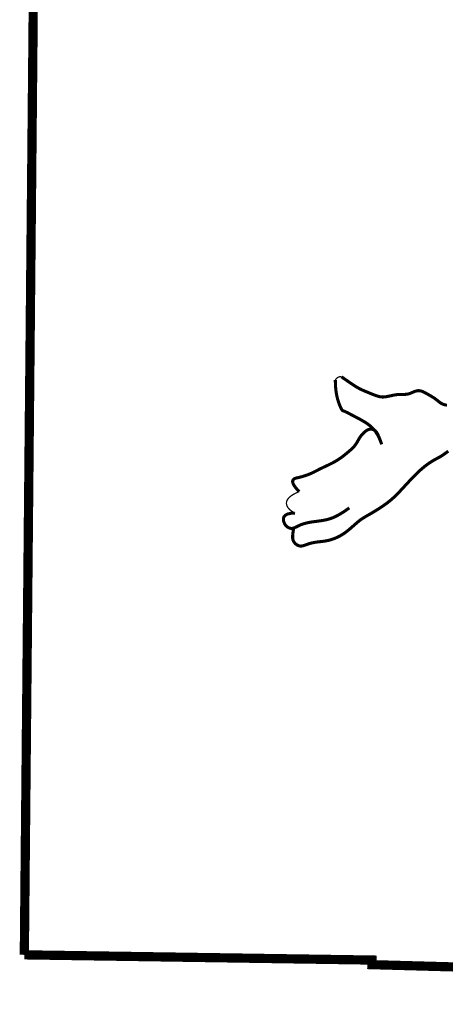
# Model space of a CAD drawing. Header units: inches. Extents: x 63.8 to 72.3, y -3.8 to 7.2.
# Tile 4 of 147: x 70.393 to 70.711, y -2.38 to -1.643. Entities that reach past the tile are written whole.
import ezdxf

# ---------------------------------------------------------------- set-up
doc = ezdxf.new("R2010")
doc.units = ezdxf.units.IN
doc.header["$MEASUREMENT"] = 0
doc.layers.add('BELMONT-BORDER', color=5, linetype='Continuous')
doc.layers.add('FACE', color=160, linetype='Continuous')

msp = doc.modelspace()

# ---------------------------------------------------------------- linework, layer by layer
at = {"layer": 'BELMONT-BORDER', "color": 5, "const_width": 0.00691}
for points in [[(70.39607, -2.34342), (70.40488, -1.40801), (70.67221, -1.40545), (70.67233, -1.41547), (71.48759, -1.43839), (71.48766, -1.42418), (71.63805, -1.42715)], [(70.39607, -2.34342), (70.65624, -2.34733), (70.65614, -2.35077), (70.91513, -2.35798), (70.91495, -2.36311), (71.37658, -2.37702)]]:
    msp.add_lwpolyline(points, dxfattribs=at)
at = {"layer": 'FACE', "color": 5}
for points, const_width in [([(70.62881, -1.91285), (70.62907, -1.91241), (70.62933, -1.91204), (70.62959, -1.91173), (70.62985, -1.91147), (70.63011, -1.91126), (70.63035, -1.91108), (70.63059, -1.91094), (70.63082, -1.91081), (70.63103, -1.91069), (70.63124, -1.91059), (70.63147, -1.91051), (70.63173, -1.91044), (70.63203, -1.91039), (70.63239, -1.91037), (70.63282, -1.91037), (70.63334, -1.9104)], 0.000969), ([(70.63334, -1.9104), (70.63551, -1.91191), (70.63796, -1.91361), (70.64001, -1.91502), (70.64172, -1.91617), (70.64317, -1.91712), (70.64443, -1.91792), (70.64559, -1.91859), (70.64669, -1.9192), (70.64776, -1.91974), (70.64881, -1.92024), (70.64984, -1.9207), (70.65086, -1.92114), (70.65188, -1.92156), (70.65289, -1.92197), (70.65392, -1.92239), (70.65495, -1.92282), (70.656, -1.92325), (70.65704, -1.92368), (70.65808, -1.92408), (70.6591, -1.92446), (70.6601, -1.92479), (70.66107, -1.92508), (70.662, -1.92529), (70.66289, -1.92544), (70.66374, -1.92552), (70.66457, -1.92553), (70.66538, -1.92549), (70.66618, -1.92541), (70.66698, -1.92529), (70.66779, -1.92514), (70.66863, -1.92497), (70.66949, -1.92478), (70.67038, -1.92458), (70.6713, -1.92439), (70.67223, -1.9242), (70.67317, -1.92402), (70.67413, -1.92387), (70.6751, -1.92375), (70.67607, -1.92367), (70.67704, -1.92363), (70.678, -1.92362), (70.67897, -1.92361), (70.67993, -1.92361), (70.68088, -1.92358), (70.68182, -1.92351), (70.68275, -1.92338), (70.68366, -1.92318), (70.68457, -1.9229), (70.68546, -1.92255), (70.68634, -1.92217), (70.68721, -1.92179), (70.68808, -1.92143), (70.68895, -1.92113), (70.68982, -1.9209), (70.69069, -1.92079), (70.69158, -1.92082), (70.69246, -1.92096), (70.69335, -1.92121), (70.69424, -1.92154), (70.69512, -1.92194), (70.696, -1.92238), (70.69687, -1.92286), (70.69773, -1.92334), (70.69857, -1.92382), (70.69939, -1.9243), (70.70019, -1.92477), (70.70097, -1.92523), (70.70172, -1.9257), (70.70245, -1.92616), (70.70314, -1.92662), (70.70379, -1.92709), (70.70441, -1.92756), (70.705, -1.92803), (70.70556, -1.92849), (70.70611, -1.92893), (70.70664, -1.92936), (70.70717, -1.92975), (70.7077, -1.93012), (70.70824, -1.93044), (70.7088, -1.93072), (70.70936, -1.93096), (70.70994, -1.93116), (70.71053, -1.93133), (70.71112, -1.93147), (70.71172, -1.93158), (70.71233, -1.93166)], 0.0023), ([(70.66348, -1.96102), (70.66236, -1.95799), (70.66121, -1.95541), (70.66002, -1.95322), (70.65881, -1.95138), (70.65758, -1.94982), (70.65634, -1.94851), (70.65509, -1.94739), (70.65385, -1.9464), (70.65261, -1.9455), (70.65138, -1.94467), (70.65015, -1.9439), (70.64893, -1.94319), (70.64771, -1.9425), (70.64649, -1.94185), (70.64527, -1.94121), (70.64406, -1.94057), (70.64285, -1.93993), (70.64165, -1.9393), (70.64049, -1.93868), (70.63939, -1.93809), (70.63836, -1.93755), (70.63742, -1.93708), (70.63659, -1.93667), (70.6359, -1.93635), (70.63534, -1.93613), (70.6349, -1.93597), (70.63455, -1.93584), (70.63428, -1.93571), (70.63404, -1.93554), (70.63381, -1.93529), (70.63357, -1.93494), (70.63329, -1.93444), (70.63295, -1.93377), (70.63256, -1.93293), (70.63213, -1.93192), (70.63167, -1.93076), (70.63121, -1.92946), (70.63075, -1.92801), (70.63032, -1.92644), (70.62992, -1.92474), (70.62957, -1.92292), (70.62927, -1.921), (70.62905, -1.91897), (70.62889, -1.91684), (70.62881, -1.91461), (70.62881, -1.91285)], 0.0023), ([(70.66348, -1.96102), (70.66245, -1.95808), (70.66154, -1.95574), (70.66073, -1.95393), (70.66001, -1.95257), (70.65934, -1.95158), (70.65873, -1.9509), (70.65814, -1.95043), (70.65757, -1.95011), (70.65699, -1.94988), (70.6564, -1.94971), (70.6558, -1.94962), (70.65519, -1.9496), (70.65457, -1.94966), (70.65394, -1.94981), (70.6533, -1.95004), (70.65264, -1.95036), (70.65197, -1.95077), (70.65128, -1.95126), (70.6506, -1.95182), (70.64993, -1.95244), (70.64927, -1.95312), (70.64864, -1.95384), (70.64803, -1.95459), (70.64747, -1.95537), (70.64694, -1.95617), (70.64645, -1.95697), (70.64599, -1.95778), (70.64553, -1.95859), (70.64507, -1.95939), (70.64461, -1.96017), (70.64412, -1.96094), (70.64359, -1.96168), (70.64302, -1.96239), (70.64242, -1.96308), (70.64178, -1.96374), (70.64111, -1.96439), (70.64041, -1.96502), (70.63971, -1.96564), (70.63898, -1.96625), (70.63826, -1.96686), (70.63753, -1.96746), (70.6368, -1.96807), (70.63607, -1.96867), (70.63533, -1.96926), (70.63458, -1.96985), (70.63383, -1.97043), (70.63306, -1.971), (70.63228, -1.97155), (70.63148, -1.97209), (70.63067, -1.97261), (70.62984, -1.97313), (70.62899, -1.97363), (70.62811, -1.97413), (70.62721, -1.97462), (70.62628, -1.97511), (70.62533, -1.97559), (70.62435, -1.97608), (70.62334, -1.97657), (70.62232, -1.97705), (70.62129, -1.97754), (70.62026, -1.97802), (70.61924, -1.97851), (70.61823, -1.97899), (70.61725, -1.97948), (70.61629, -1.97996), (70.61536, -1.98045), (70.61443, -1.98093), (70.61351, -1.9814), (70.61258, -1.98187), (70.61163, -1.98232), (70.61066, -1.98277), (70.60965, -1.9832), (70.6086, -1.98362), (70.60753, -1.98402), (70.60644, -1.98439), (70.60537, -1.98474), (70.60433, -1.98506), (70.60333, -1.98534), (70.60241, -1.98559), (70.60157, -1.98579), (70.60083, -1.98596), (70.60019, -1.98609), (70.59962, -1.98621), (70.59912, -1.98634), (70.59868, -1.98649), (70.59827, -1.98668), (70.59789, -1.98693), (70.59753, -1.98725), (70.59718, -1.98767), (70.59691, -1.98821), (70.59681, -1.98893), (70.59697, -1.98985), (70.59745, -1.99102), (70.59836, -1.99247), (70.59976, -1.99424), (70.60175, -1.99638)], 0.0023), ([(70.59755, -2.02411), (70.59723, -2.02612), (70.59701, -2.02781), (70.59687, -2.02922), (70.59683, -2.0304), (70.59687, -2.03139), (70.59701, -2.03223), (70.59724, -2.03297), (70.59755, -2.03365), (70.59796, -2.03431), (70.59845, -2.03493), (70.59901, -2.03551), (70.59964, -2.03603), (70.60031, -2.03648), (70.60103, -2.03683), (70.60179, -2.03708), (70.60257, -2.0372), (70.60336, -2.0372), (70.60418, -2.03708), (70.60502, -2.03687), (70.60588, -2.0366), (70.60678, -2.03627), (70.60771, -2.03593), (70.60867, -2.03558), (70.60968, -2.03526), (70.61073, -2.03498), (70.61182, -2.03474), (70.61293, -2.03453), (70.61405, -2.03435), (70.61517, -2.03419), (70.61627, -2.03405), (70.61736, -2.03392), (70.61841, -2.0338), (70.61942, -2.03368), (70.6204, -2.03355), (70.62136, -2.0334), (70.62231, -2.03323), (70.62327, -2.03303), (70.62425, -2.0328), (70.62527, -2.03251), (70.62633, -2.03218), (70.62745, -2.03178), (70.62862, -2.03132), (70.62984, -2.0308), (70.6311, -2.0302), (70.63239, -2.02952), (70.6337, -2.02876), (70.63502, -2.02793), (70.63635, -2.027), (70.63768, -2.02599), (70.63901, -2.02491), (70.64033, -2.02379), (70.64162, -2.02265), (70.6429, -2.02152), (70.64415, -2.02042), (70.64536, -2.01938), (70.64653, -2.01843), (70.64766, -2.01756), (70.64877, -2.01678), (70.64988, -2.01606), (70.651, -2.01537), (70.65216, -2.01469), (70.65337, -2.01399), (70.65467, -2.01325), (70.65607, -2.01244), (70.65758, -2.01154), (70.65918, -2.01057), (70.66086, -2.00952), (70.66257, -2.00841), (70.6643, -2.00725), (70.66602, -2.00604), (70.6677, -2.0048), (70.66932, -2.00354), (70.67085, -2.00226), (70.67231, -2.00096), (70.67371, -1.99963), (70.67508, -1.99828), (70.67642, -1.9969), (70.67775, -1.99549), (70.6791, -1.99403), (70.68047, -1.99254), (70.68188, -1.991), (70.68333, -1.98944), (70.6848, -1.98787), (70.68629, -1.98631), (70.68777, -1.98478), (70.68924, -1.9833), (70.69069, -1.98189), (70.6921, -1.98057), (70.69347, -1.97935), (70.6948, -1.97823), (70.69608, -1.9772), (70.69731, -1.97626), (70.6985, -1.97541), (70.69965, -1.97463), (70.70075, -1.97393), (70.7018, -1.97329), (70.70281, -1.97271), (70.70379, -1.97217), (70.70474, -1.97166), (70.70569, -1.97114), (70.70664, -1.97062), (70.70761, -1.97006), (70.7086, -1.96944), (70.70964, -1.96876), (70.71073, -1.96798), (70.71194, -1.9671), (70.71331, -1.96611)], 0.0023), ([(70.60175, -1.99638), (70.59935, -1.99745), (70.59733, -1.99852), (70.59568, -1.9996), (70.59438, -2.00069), (70.5934, -2.00177), (70.59273, -2.00285), (70.59233, -2.00393), (70.59219, -2.005), (70.59229, -2.00605), (70.59261, -2.00708), (70.59315, -2.00809), (70.59388, -2.00907), (70.5948, -2.01), (70.59588, -2.01088), (70.59713, -2.01171), (70.59851, -2.01247)], 0.000969), ([(70.59851, -2.01247), (70.5954, -2.01267), (70.5931, -2.01321), (70.59152, -2.01401), (70.59053, -2.015), (70.59003, -2.01612), (70.58992, -2.01729), (70.59008, -2.01845), (70.59041, -2.01951), (70.59081, -2.02043), (70.59126, -2.02121), (70.59174, -2.02186), (70.59225, -2.02239), (70.59277, -2.02281), (70.5933, -2.02315), (70.59382, -2.02342), (70.59432, -2.02363), (70.59479, -2.02379), (70.59524, -2.0239), (70.59567, -2.02397), (70.59609, -2.02399), (70.59652, -2.02397), (70.59695, -2.0239), (70.5974, -2.02379), (70.59787, -2.02363), (70.59837, -2.02342), (70.5989, -2.02318), (70.59946, -2.02291), (70.60005, -2.02261), (70.60068, -2.0223), (70.60133, -2.02199), (70.60201, -2.02167), (70.60272, -2.02136), (70.60346, -2.02106), (70.60424, -2.02078), (70.60505, -2.02052), (70.60589, -2.02027), (70.60678, -2.02003), (70.6077, -2.01981), (70.60866, -2.01961), (70.60967, -2.01942), (70.61072, -2.01924), (70.61181, -2.01908), (70.61293, -2.01892), (70.61408, -2.01877), (70.61524, -2.01861), (70.6164, -2.01846), (70.61757, -2.01829), (70.61872, -2.01812), (70.61987, -2.01793), (70.62101, -2.01771), (70.62215, -2.01746), (70.62329, -2.01718), (70.62445, -2.01684), (70.62564, -2.01644), (70.62685, -2.01598), (70.6281, -2.01544), (70.62939, -2.01483), (70.63073, -2.01413), (70.6321, -2.01336), (70.63349, -2.01252), (70.63491, -2.01162), (70.63635, -2.01065), (70.6378, -2.00964), (70.63925, -2.00857)], 0.0023)]:
    msp.add_lwpolyline(points, dxfattribs=dict(at, const_width=const_width))

doc.saveas('drawing.dxf')
